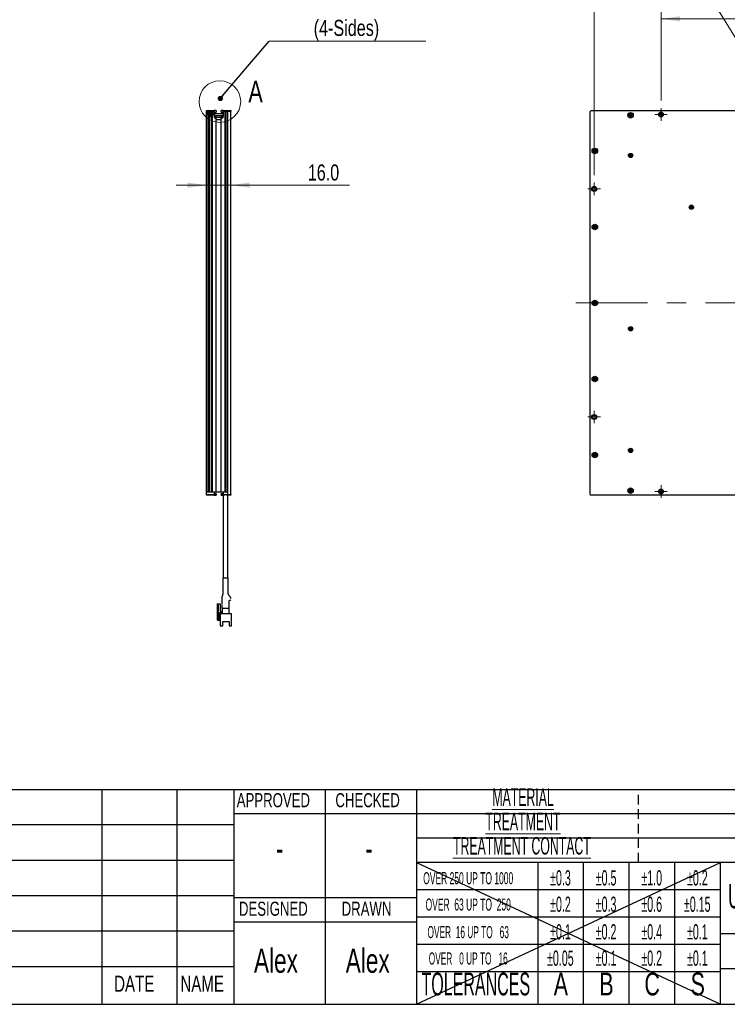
# Model space of a CAD drawing. Header units: millimetres. Extents: x 6 to 294, y 6 to 202.
# Tile 2 of 7: x 111 to 204, y 6 to 136. Entities that reach past the tile are written whole.
import ezdxf

# ---------------------------------------------------------------- set-up
doc = ezdxf.new("R2010")
doc.units = ezdxf.units.MM
doc.linetypes.add('CENTERX2', pattern=[20.32, 12.7, -2.54, 2.54, -2.54])
doc.linetypes.add('HIDDEN', pattern=[1.905, 1.27, -0.635])
doc.styles.add('SLDTEXTSTYLE0', font='TXT', dxfattribs={"width": 0.75})
doc.styles.add('SLDTEXTSTYLE1', font='TXT', dxfattribs={"width": 0.7})
doc.styles.add('SLDTEXTSTYLE3', font='TXT', dxfattribs={"width": 0.525})
doc.styles.add('SLDTEXTSTYLE4', font='TXT', dxfattribs={"width": 0.515789})
doc.styles.add('SLDTEXTSTYLE5', font='TXT', dxfattribs={"width": 0.514474})
doc.styles.add('SLDTEXTSTYLE6', font='TXT', dxfattribs={"width": 0.683333})
doc.dimstyles.new('SLDDIMSTYLE0', dxfattribs={"dimtxt": 2.116667, "dimasz": 2.5, "dimexe": 0, "dimexo": 0.0625, "dimgap": 0.529167, "dimtad": 1, "dimdec": 1, "dimlfac": 5, "dimrnd": 1e-09, "dimzin": 4, "dimdsep": 46, "dimtxsty": 'SLDTEXTSTYLE0', "dimsah": 1, "dimcen": 0.09, "dimadec": 0, "dimazin": 1, "dimtfac": 1, "dimtdec": 1, "dimtofl": 0, "dimtmove": 0, "dimatfit": 3, "dimfxl": 1, "dimfrac": 2, "dimtolj": 1, "dimtzin": 12, "dimarcsym": 0})
doc.dimstyles.new('SLDDIMSTYLE1', dxfattribs={"dimtxt": 2.116667, "dimasz": 2.5, "dimexe": 0, "dimexo": 0.0625, "dimgap": 0.529167, "dimtad": 1, "dimdec": 1, "dimlfac": 5, "dimrnd": 1e-09, "dimzin": 4, "dimdsep": 46, "dimtxsty": 'SLDTEXTSTYLE0', "dimsah": 1, "dimcen": 0.09, "dimadec": 0, "dimazin": 1, "dimtfac": 1, "dimtdec": 1, "dimtmove": 0, "dimatfit": 0, "dimfxl": 1, "dimfrac": 2, "dimtolj": 1, "dimtzin": 12, "dimarcsym": 0})
doc.dimstyles.new('SLDDIMSTYLE2', dxfattribs={"dimtxt": 0.18, "dimasz": 0.7, "dimexe": 0, "dimexo": 0.0625, "dimgap": 0, "dimtad": 0, "dimtih": 1, "dimtoh": 1, "dimdec": 0, "dimrnd": 1e-09, "dimzin": 0, "dimdsep": 46, "dimtxsty": 'Standard', "dimblk1": 'DOT', "dimblk2": 'DOT', "dimsah": 1, "dimcen": 0.09, "dimadec": 0, "dimazin": 0, "dimtfac": 0.7, "dimtdec": 0, "dimtofl": 0, "dimtmove": 0, "dimatfit": 3, "dimldrblk": 'DOT', "dimfxl": 1, "dimfrac": 2, "dimtolj": 1, "dimtzin": 0, "dimarcsym": 0})
doc.dimstyles.new('SLDDIMSTYLE3', dxfattribs={"dimtxt": 2.116667, "dimasz": 2.5, "dimexe": 0, "dimexo": 0.0625, "dimgap": 0.529167, "dimtad": 0, "dimtih": 1, "dimtoh": 1, "dimdec": 1, "dimlfac": 5, "dimrnd": 1e-09, "dimzin": 12, "dimdsep": 46, "dimtxsty": 'SLDTEXTSTYLE0', "dimblk1": 'NONE', "dimsah": 1, "dimcen": 0, "dimadec": 0, "dimazin": 3, "dimtfac": 1, "dimtdec": 1, "dimtmove": 0, "dimatfit": 3, "dimldrblk": 'NONE', "dimfxl": 1, "dimfrac": 2, "dimtolj": 1, "dimtzin": 12, "dimarcsym": 0})

# ---------------------------------------------------------------- blocks, each defined once
blk = doc.blocks.new('_D_4')
at = {"color": 7, "linetype": 'Continuous', "lineweight": 18}
for p, q in [((135.55, 114.21), (131.55, 114.21)), ((138.75, 114.21), (135.55, 114.21)), ((138.75, 114.21), (154.34, 114.21))]:
    blk.add_line(p, q, dxfattribs=at)
for points in [[(135.55, 114.21), (133.05, 114.56), (133.05, 113.86)], [(138.75, 114.21), (141.25, 113.86), (141.25, 114.56)]]:
    blk.add_solid(points, dxfattribs=at)
at = {"color": 7, "linetype": 'Continuous', "lineweight": 18, "insert": (148.87, 116.94), "char_height": 2.117, "attachment_point": 1, "style": 'SLDTEXTSTYLE0'}
blk.add_mtext('16.0', dxfattribs=at)
blk = doc.blocks.new('SW_NOTE_3')
at = {"color": 0, "linetype": 'Continuous', "lineweight": 0}
blk.add_line((20.62, 0), (0, 0), dxfattribs=at)
at = {"color": 0, "linetype": 'Continuous', "lineweight": 0, "attachment_point": 2}
for s, insert, char_height, style in [('4x  M3 Nut Slot', (10.13, 6.61), 2.1167, 'SLDTEXTSTYLE6'), ('(4-Sides)', (10.16, 2.79), 2.117, 'SLDTEXTSTYLE0')]:
    blk.add_mtext(s, dxfattribs=dict(at, insert=insert, char_height=char_height, style=style))
blk = doc.blocks.new('_DOT')
at = {"color": 0, "linetype": 'ByBlock', "lineweight": -2}
blk.add_line((-0.5, 0), (-1, 0), dxfattribs=at)
at = {"color": 0, "linetype": 'ByBlock', "const_width": 0.5}
blk.add_lwpolyline([(-0.25, 0, 1), (0.25, 0, 1)], format="xyb", close=True, dxfattribs=at)
blk = doc.blocks.new('_D_7')
at = {"color": 7, "linetype": 'Continuous', "lineweight": 18}
for p, q in [((186.52, 115.54), (186.52, 141.03)), ((186.52, 140.03), (252.12, 140.03)), ((252.12, 115.54), (252.12, 141.03))]:
    blk.add_line(p, q, dxfattribs=at)
for points in [[(186.52, 140.03), (189.02, 139.68), (189.02, 140.38)], [(252.12, 140.03), (249.62, 140.38), (249.62, 139.68)]]:
    blk.add_solid(points, dxfattribs=at)
at = {"color": 7, "linetype": 'Continuous', "lineweight": 18, "insert": (215.75, 142.75), "char_height": 2.117, "attachment_point": 1, "style": 'SLDTEXTSTYLE0'}
blk.add_mtext('328.0', dxfattribs=at)
blk = doc.blocks.new('SW_SYMBOL_HOLE_DEPTH')
at = {"color": 0, "linetype": 'Continuous', "lineweight": 18}
for p, q in [((0, 875), (800, 875)), ((100, 555), (400, 75)), ((400, 875), (400, 75)), ((700, 555), (400, 75))]:
    blk.add_line(p, q, dxfattribs=at)
blk = doc.blocks.new('_D_8')
at = {"color": 7, "linetype": 'Continuous', "lineweight": 18}
for p, q in [((198.39, 144.51), (174.74, 144.51)), ((211.16, 123.77), (198.39, 144.51)), ((211.47, 123.26), (211.16, 123.77))]:
    blk.add_line(p, q, dxfattribs=at)
blk.add_solid([(211.16, 123.77), (210.15, 126.08), (209.55, 125.71)], dxfattribs=at)
at = {"color": 7, "linetype": 'Continuous', "lineweight": 18, "xscale": 0.0027037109, "yscale": 0.0027037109, "zscale": 0.0027037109}
blk.add_blockref('SW_SYMBOL_HOLE_DEPTH', (190.21, 144.8), dxfattribs=at)
at = {"color": 7, "linetype": 'Continuous', "lineweight": 18, "char_height": 2.117, "attachment_point": 1, "style": 'SLDTEXTSTYLE0'}
for s, insert in [('12x', (174.74, 147.24)), ('M3x0.5', (180, 147.24)), ('4.0', (193.23, 147.24))]:
    blk.add_mtext(s, dxfattribs=dict(at, insert=insert))
blk = doc.blocks.new('_NONE')
blk = doc.blocks.new('_D_9')
at = {"color": 7, "linetype": 'Continuous', "lineweight": 18}
for p, q in [((195.32, 125.34), (195.32, 137.09)), ((195.32, 136.09), (243.32, 136.09)), ((243.32, 125.34), (243.32, 137.09))]:
    blk.add_line(p, q, dxfattribs=at)
for points in [[(195.32, 136.09), (197.82, 135.74), (197.82, 136.44)], [(243.32, 136.09), (240.82, 136.44), (240.82, 135.74)]]:
    blk.add_solid(points, dxfattribs=at)
at = {"color": 7, "linetype": 'Continuous', "lineweight": 18, "insert": (215.75, 138.82), "char_height": 2.117, "attachment_point": 1, "style": 'SLDTEXTSTYLE0'}
blk.add_mtext('240.0', dxfattribs=at)
blk = doc.blocks.new('SW_CENTERMARKSYMBOL_6')
at = {"color": 0, "linetype": 'Continuous', "lineweight": 18}
for p, q in [((-0.5, 0), (-0.83, 0)), ((0, 0), (-0.5, 0)), ((0, 0.5), (0, 0.83)), ((0, 0), (0, 0.5)), ((0, 0), (0, -0.5)), ((0, 0), (0.5, 0)), ((0.5, 0), (0.83, 0)), ((0, -0.5), (0, -0.83))]:
    blk.add_line(p, q, dxfattribs=at)
blk = doc.blocks.new('SW_CENTERMARKSYMBOL_7')
at = {"color": 0, "linetype": 'Continuous', "lineweight": 18}
for p, q in [((-0.5, 0), (-0.83, 0)), ((0, 0), (-0.5, 0)), ((0, 0.5), (0, 0.83)), ((0, 0), (0, 0.5)), ((0, 0), (0, -0.5)), ((0, 0), (0.5, 0)), ((0.5, 0), (0.83, 0)), ((0, -0.5), (0, -0.83))]:
    blk.add_line(p, q, dxfattribs=at)
blk = doc.blocks.new('SW_CENTERMARKSYMBOL_8')
at = {"color": 0, "linetype": 'Continuous', "lineweight": 18}
for p, q in [((-0.5, 0), (-0.83, 0)), ((0, 0), (-0.5, 0)), ((0, 0.5), (0, 0.83)), ((0, 0), (0, 0.5)), ((0, 0), (0, -0.5)), ((0, 0), (0.5, 0)), ((0.5, 0), (0.83, 0)), ((0, -0.5), (0, -0.83))]:
    blk.add_line(p, q, dxfattribs=at)
blk = doc.blocks.new('SW_CENTERMARKSYMBOL_11')
at = {"color": 0, "linetype": 'Continuous', "lineweight": 18}
for p, q in [((-0.5, 0), (-0.83, 0)), ((0, 0), (-0.5, 0)), ((0, 0.5), (0, 0.83)), ((0, 0), (0, 0.5)), ((0, 0), (0, -0.5)), ((0, 0), (0.5, 0)), ((0.5, 0), (0.83, 0)), ((0, -0.5), (0, -0.83))]:
    blk.add_line(p, q, dxfattribs=at)

msp = doc.modelspace()

# ---------------------------------------------------------------- linework, layer by layer
at = {"color": 7, "linetype": 'Continuous', "lineweight": 25}
for p, q in [((135.548, 124.013), (135.848, 124.013)), ((135.548, 123.913), (135.548, 124.013)), ((135.748, 123.913), (135.548, 123.913)), ((135.548, 73.813), (135.548, 123.913)), ((135.748, 123.913), (135.748, 123.846)), ((135.748, 123.38), (135.748, 73.813)), ((135.848, 124.013), (136.248, 124.013)), ((135.892, 123.629), (135.848, 123.673)), ((135.848, 123.673), (135.848, 123.553)), ((135.988, 123.673), (135.848, 123.673)), ((135.892, 123.598), (135.848, 123.553)), ((135.848, 123.553), (135.988, 123.553)), ((135.892, 123.629), (135.892, 123.598)), ((136.032, 123.629), (135.892, 123.629)), ((135.892, 123.598), (136.032, 123.598)), ((135.948, 73.813), (135.948, 123.247)), ((136.108, 123.813), (135.988, 123.813)), ((135.988, 123.813), (135.988, 123.673)), ((136.032, 123.769), (135.988, 123.813)), ((136.032, 123.629), (135.988, 123.673)), ((136.032, 123.598), (135.988, 123.553)), ((135.988, 123.553), (135.988, 123.413)), ((136.032, 123.458), (135.988, 123.413)), ((135.988, 123.413), (136.108, 123.413)), ((136.032, 123.769), (136.032, 123.629)), ((136.063, 123.769), (136.032, 123.769)), ((136.032, 123.598), (136.032, 123.458)), ((136.032, 123.458), (136.063, 123.458)), ((136.063, 123.769), (136.108, 123.813)), ((136.063, 123.629), (136.063, 123.769)), ((136.063, 123.629), (136.108, 123.673)), ((136.203, 123.629), (136.063, 123.629)), ((136.063, 123.458), (136.063, 123.598)), ((136.063, 123.598), (136.108, 123.553)), ((136.063, 123.598), (136.203, 123.598)), ((136.063, 123.458), (136.108, 123.413)), ((136.108, 123.673), (136.108, 123.813)), ((136.248, 123.673), (136.108, 123.673)), ((136.108, 123.413), (136.108, 123.553)), ((136.108, 123.553), (136.248, 123.553)), ((136.148, 123.247), (136.148, 73.813)), ((136.203, 123.629), (136.248, 123.673)), ((136.203, 123.598), (136.203, 123.629)), ((136.203, 123.598), (136.248, 123.553)), ((136.248, 124.013), (136.548, 124.013)), ((136.248, 123.553), (136.248, 123.673)), ((136.348, 123.846), (136.348, 123.913)), ((136.548, 123.913), (136.348, 123.913)), ((136.348, 73.813), (136.348, 123.38)), ((136.548, 124.013), (136.548, 123.913)), ((136.818, 124.013), (136.548, 124.013)), ((136.548, 123.913), (136.548, 123.213)), ((136.568, 123.813), (136.568, 123.213)), ((136.568, 123.813), (136.818, 123.813)), ((136.818, 123.613), (136.568, 123.613)), ((136.568, 123.213), (136.818, 123.213)), ((136.818, 124.013), (136.818, 123.813)), ((137.478, 123.613), (136.818, 123.613)), ((136.818, 123.213), (136.818, 123.113)), ((137.478, 123.113), (136.818, 123.113)), ((137.478, 123.813), (137.478, 124.013)), ((137.748, 124.013), (137.478, 124.013)), ((137.478, 123.813), (137.728, 123.813)), ((137.728, 123.613), (137.478, 123.613)), ((137.478, 123.113), (137.478, 123.213)), ((137.478, 123.213), (137.728, 123.213)), ((137.728, 123.813), (137.728, 123.213)), ((137.748, 124.013), (138.048, 124.013)), ((137.748, 123.913), (137.748, 124.013)), ((137.948, 123.913), (137.748, 123.913)), ((137.748, 123.213), (137.748, 123.913)), ((137.948, 123.913), (137.948, 73.813)), ((138.048, 124.013), (138.348, 124.013)), ((138.148, 73.813), (138.148, 123.913)), ((138.348, 123.913), (138.148, 123.913)), ((138.348, 124.013), (138.748, 124.013)), ((138.348, 123.913), (138.348, 124.013)), ((138.748, 123.913), (138.348, 123.913)), ((138.348, 73.513), (138.348, 123.913)), ((138.348, 73.973), (138.348, 123.913)), ((138.748, 124.013), (138.748, 123.913)), ((138.748, 73.513), (138.748, 123.913)), ((186.116, 124.013), (186.016, 123.913)), ((186.016, 73.513), (186.016, 123.913)), ((186.116, 124.013), (252.516, 124.013)), ((191.179, 123.571), (191.115, 123.469)), ((191.176, 123.483), (191.115, 123.469)), ((191.115, 123.469), (191.233, 123.395)), ((191.233, 123.395), (191.159, 123.276)), ((191.22, 123.29), (191.159, 123.276)), ((191.159, 123.276), (191.26, 123.212)), ((191.193, 123.509), (191.176, 123.483)), ((191.176, 123.483), (191.295, 123.408)), ((191.297, 123.496), (191.179, 123.571)), ((191.193, 123.509), (191.179, 123.571)), ((191.311, 123.435), (191.193, 123.509)), ((191.295, 123.408), (191.22, 123.29)), ((191.22, 123.29), (191.246, 123.273)), ((191.295, 123.408), (191.233, 123.395)), ((191.246, 123.273), (191.321, 123.392)), ((191.246, 123.273), (191.26, 123.212)), ((191.26, 123.212), (191.335, 123.33)), ((191.372, 123.614), (191.297, 123.496)), ((191.311, 123.435), (191.297, 123.496)), ((191.386, 123.553), (191.311, 123.435)), ((191.321, 123.392), (191.335, 123.33)), ((191.321, 123.392), (191.439, 123.317)), ((191.335, 123.33), (191.453, 123.256)), ((191.337, 123.418), (191.412, 123.536)), ((191.337, 123.418), (191.399, 123.432)), ((191.456, 123.343), (191.337, 123.418)), ((191.474, 123.55), (191.372, 123.614)), ((191.386, 123.553), (191.372, 123.614)), ((191.412, 123.536), (191.386, 123.553)), ((191.399, 123.432), (191.474, 123.55)), ((191.517, 123.357), (191.399, 123.432)), ((191.412, 123.536), (191.474, 123.55)), ((191.439, 123.317), (191.456, 123.343)), ((191.439, 123.317), (191.453, 123.256)), ((191.453, 123.256), (191.517, 123.357)), ((191.456, 123.343), (191.517, 123.357)), ((136.748, 123.013), (136.818, 123.013)), ((136.818, 73.813), (136.818, 123.013)), ((137.478, 122.813), (136.818, 122.813)), ((137.478, 123.013), (137.548, 123.013)), ((137.478, 73.813), (137.478, 123.013)), ((186.479, 118.871), (186.415, 118.769)), ((186.476, 118.783), (186.415, 118.769)), ((186.415, 118.769), (186.533, 118.695)), ((186.533, 118.695), (186.459, 118.576)), ((186.52, 118.59), (186.459, 118.576)), ((186.459, 118.576), (186.56, 118.512)), ((186.493, 118.809), (186.476, 118.783)), ((186.476, 118.783), (186.595, 118.708)), ((186.597, 118.796), (186.479, 118.871)), ((186.493, 118.809), (186.479, 118.871)), ((186.611, 118.735), (186.493, 118.809)), ((186.595, 118.708), (186.52, 118.59)), ((186.52, 118.59), (186.546, 118.573)), ((186.595, 118.708), (186.533, 118.695)), ((186.546, 118.573), (186.621, 118.692)), ((186.546, 118.573), (186.56, 118.512)), ((186.56, 118.512), (186.635, 118.63)), ((186.672, 118.914), (186.597, 118.796)), ((186.611, 118.735), (186.597, 118.796)), ((186.686, 118.853), (186.611, 118.735)), ((186.621, 118.692), (186.635, 118.63)), ((186.621, 118.692), (186.739, 118.617)), ((186.635, 118.63), (186.753, 118.556)), ((186.637, 118.718), (186.712, 118.836)), ((186.637, 118.718), (186.699, 118.732)), ((186.756, 118.643), (186.637, 118.718)), ((186.774, 118.85), (186.672, 118.914)), ((186.686, 118.853), (186.672, 118.914)), ((186.712, 118.836), (186.686, 118.853)), ((186.699, 118.732), (186.774, 118.85)), ((186.817, 118.657), (186.699, 118.732)), ((186.712, 118.836), (186.774, 118.85)), ((186.739, 118.617), (186.756, 118.643)), ((186.739, 118.617), (186.753, 118.556)), ((186.753, 118.556), (186.817, 118.657)), ((186.756, 118.643), (186.817, 118.657)), ((191.271, 118.158), (191.156, 118.158)), ((191.156, 118.158), (191.156, 118.068)), ((191.201, 118.114), (191.156, 118.158)), ((191.201, 118.113), (191.156, 118.068)), ((191.156, 118.068), (191.271, 118.068)), ((191.316, 118.114), (191.201, 118.114)), ((191.201, 118.114), (191.201, 118.113)), ((191.201, 118.113), (191.316, 118.113)), ((191.361, 118.273), (191.271, 118.273)), ((191.271, 118.273), (191.271, 118.158)), ((191.316, 118.229), (191.271, 118.273)), ((191.316, 118.114), (191.271, 118.158)), ((191.316, 118.113), (191.271, 118.068)), ((191.271, 118.068), (191.271, 117.953)), ((191.316, 117.998), (191.271, 117.953)), ((191.271, 117.953), (191.361, 117.953)), ((191.317, 118.229), (191.316, 118.229)), ((191.316, 118.229), (191.316, 118.114)), ((191.316, 118.113), (191.316, 117.998)), ((191.316, 117.998), (191.317, 117.998)), ((191.317, 118.229), (191.361, 118.273)), ((191.317, 118.114), (191.317, 118.229)), ((191.317, 118.114), (191.361, 118.158)), ((191.432, 118.114), (191.317, 118.114)), ((191.317, 118.113), (191.361, 118.068)), ((191.317, 118.113), (191.432, 118.113)), ((191.317, 117.998), (191.317, 118.113)), ((191.317, 117.998), (191.361, 117.953)), ((191.361, 118.158), (191.361, 118.273)), ((191.476, 118.158), (191.361, 118.158)), ((191.361, 117.953), (191.361, 118.068)), ((191.361, 118.068), (191.476, 118.068)), ((191.432, 118.114), (191.476, 118.158)), ((191.432, 118.113), (191.432, 118.114)), ((191.432, 118.113), (191.476, 118.068)), ((191.476, 118.068), (191.476, 118.158)), ((199.361, 111.473), (199.271, 111.473)), ((199.271, 111.473), (199.271, 111.358)), ((199.316, 111.429), (199.271, 111.473)), ((199.317, 111.429), (199.316, 111.429)), ((199.316, 111.429), (199.316, 111.314)), ((199.317, 111.429), (199.361, 111.473)), ((199.317, 111.314), (199.317, 111.429)), ((199.361, 111.358), (199.361, 111.473)), ((199.271, 111.358), (199.156, 111.358)), ((199.156, 111.358), (199.156, 111.268)), ((199.201, 111.314), (199.156, 111.358)), ((199.201, 111.313), (199.156, 111.268)), ((199.156, 111.268), (199.271, 111.268)), ((199.316, 111.314), (199.201, 111.314)), ((199.201, 111.314), (199.201, 111.313)), ((199.201, 111.313), (199.316, 111.313)), ((199.316, 111.314), (199.271, 111.358)), ((199.316, 111.313), (199.271, 111.268)), ((199.271, 111.268), (199.271, 111.153)), ((199.316, 111.198), (199.271, 111.153)), ((199.271, 111.153), (199.361, 111.153)), ((199.316, 111.313), (199.316, 111.198)), ((199.316, 111.198), (199.317, 111.198)), ((199.317, 111.314), (199.361, 111.358)), ((199.432, 111.314), (199.317, 111.314)), ((199.317, 111.313), (199.361, 111.268)), ((199.317, 111.313), (199.432, 111.313)), ((199.317, 111.198), (199.317, 111.313)), ((199.317, 111.198), (199.361, 111.153)), ((199.476, 111.358), (199.361, 111.358)), ((199.361, 111.153), (199.361, 111.268)), ((199.361, 111.268), (199.476, 111.268)), ((199.432, 111.314), (199.476, 111.358)), ((199.432, 111.313), (199.432, 111.314)), ((199.432, 111.313), (199.476, 111.268)), ((199.476, 111.268), (199.476, 111.358)), ((186.479, 108.871), (186.415, 108.769)), ((186.493, 108.809), (186.476, 108.783)), ((186.597, 108.796), (186.479, 108.871)), ((186.493, 108.809), (186.479, 108.871)), ((186.611, 108.735), (186.493, 108.809)), ((186.672, 108.914), (186.597, 108.796)), ((186.686, 108.853), (186.611, 108.735)), ((186.637, 108.718), (186.712, 108.836)), ((186.774, 108.85), (186.672, 108.914)), ((186.686, 108.853), (186.672, 108.914)), ((186.712, 108.836), (186.686, 108.853)), ((186.699, 108.732), (186.774, 108.85)), ((186.712, 108.836), (186.774, 108.85)), ((186.476, 108.783), (186.415, 108.769)), ((186.415, 108.769), (186.533, 108.695)), ((186.533, 108.695), (186.459, 108.576)), ((186.52, 108.59), (186.459, 108.576)), ((186.459, 108.576), (186.56, 108.512)), ((186.476, 108.783), (186.595, 108.708)), ((186.595, 108.708), (186.52, 108.59)), ((186.52, 108.59), (186.546, 108.573)), ((186.595, 108.708), (186.533, 108.695)), ((186.546, 108.573), (186.621, 108.692)), ((186.546, 108.573), (186.56, 108.512)), ((186.56, 108.512), (186.635, 108.63)), ((186.611, 108.735), (186.597, 108.796)), ((186.621, 108.692), (186.635, 108.63)), ((186.621, 108.692), (186.739, 108.617)), ((186.635, 108.63), (186.753, 108.556)), ((186.637, 108.718), (186.699, 108.732)), ((186.756, 108.643), (186.637, 108.718)), ((186.817, 108.657), (186.699, 108.732)), ((186.739, 108.617), (186.756, 108.643)), ((186.739, 108.617), (186.753, 108.556)), ((186.753, 108.556), (186.817, 108.657)), ((186.756, 108.643), (186.817, 108.657)), ((186.479, 98.871), (186.415, 98.769)), ((186.476, 98.783), (186.415, 98.769)), ((186.415, 98.769), (186.533, 98.695)), ((186.533, 98.695), (186.459, 98.576)), ((186.52, 98.59), (186.459, 98.576)), ((186.459, 98.576), (186.56, 98.512)), ((186.493, 98.809), (186.476, 98.783)), ((186.476, 98.783), (186.595, 98.708)), ((186.597, 98.796), (186.479, 98.871)), ((186.493, 98.809), (186.479, 98.871)), ((186.611, 98.735), (186.493, 98.809)), ((186.595, 98.708), (186.52, 98.59)), ((186.52, 98.59), (186.546, 98.573)), ((186.595, 98.708), (186.533, 98.695)), ((186.546, 98.573), (186.621, 98.692)), ((186.546, 98.573), (186.56, 98.512)), ((186.56, 98.512), (186.635, 98.63)), ((186.672, 98.914), (186.597, 98.796)), ((186.611, 98.735), (186.597, 98.796)), ((186.686, 98.853), (186.611, 98.735)), ((186.621, 98.692), (186.635, 98.63)), ((186.621, 98.692), (186.739, 98.617)), ((186.635, 98.63), (186.753, 98.556)), ((186.637, 98.718), (186.712, 98.836)), ((186.637, 98.718), (186.699, 98.732)), ((186.756, 98.643), (186.637, 98.718)), ((186.774, 98.85), (186.672, 98.914)), ((186.686, 98.853), (186.672, 98.914)), ((186.712, 98.836), (186.686, 98.853)), ((186.699, 98.732), (186.774, 98.85)), ((186.817, 98.657), (186.699, 98.732)), ((186.712, 98.836), (186.774, 98.85)), ((186.739, 98.617), (186.756, 98.643)), ((186.739, 98.617), (186.753, 98.556)), ((186.753, 98.556), (186.817, 98.657)), ((186.756, 98.643), (186.817, 98.657)), ((191.271, 95.358), (191.156, 95.358)), ((191.156, 95.358), (191.156, 95.268)), ((191.201, 95.314), (191.156, 95.358)), ((191.201, 95.313), (191.156, 95.268)), ((191.156, 95.268), (191.271, 95.268)), ((191.316, 95.314), (191.201, 95.314)), ((191.201, 95.314), (191.201, 95.313)), ((191.201, 95.313), (191.316, 95.313)), ((191.361, 95.473), (191.271, 95.473)), ((191.271, 95.473), (191.271, 95.358)), ((191.316, 95.429), (191.271, 95.473)), ((191.316, 95.314), (191.271, 95.358)), ((191.316, 95.313), (191.271, 95.268)), ((191.271, 95.268), (191.271, 95.153)), ((191.316, 95.198), (191.271, 95.153)), ((191.271, 95.153), (191.361, 95.153)), ((191.317, 95.429), (191.316, 95.429)), ((191.316, 95.429), (191.316, 95.314)), ((191.316, 95.313), (191.316, 95.198)), ((191.316, 95.198), (191.317, 95.198)), ((191.317, 95.429), (191.361, 95.473)), ((191.317, 95.314), (191.317, 95.429)), ((191.317, 95.314), (191.361, 95.358)), ((191.432, 95.314), (191.317, 95.314)), ((191.317, 95.313), (191.361, 95.268)), ((191.317, 95.313), (191.432, 95.313)), ((191.317, 95.198), (191.317, 95.313)), ((191.317, 95.198), (191.361, 95.153)), ((191.361, 95.358), (191.361, 95.473)), ((191.476, 95.358), (191.361, 95.358)), ((191.361, 95.153), (191.361, 95.268)), ((191.361, 95.268), (191.476, 95.268)), ((191.432, 95.314), (191.476, 95.358)), ((191.432, 95.313), (191.432, 95.314)), ((191.432, 95.313), (191.476, 95.268)), ((191.476, 95.268), (191.476, 95.358)), ((186.479, 88.871), (186.415, 88.769)), ((186.476, 88.783), (186.415, 88.769)), ((186.415, 88.769), (186.533, 88.695)), ((186.533, 88.695), (186.459, 88.576)), ((186.52, 88.59), (186.459, 88.576)), ((186.459, 88.576), (186.56, 88.512)), ((186.493, 88.809), (186.476, 88.783)), ((186.476, 88.783), (186.595, 88.708)), ((186.597, 88.796), (186.479, 88.871)), ((186.493, 88.809), (186.479, 88.871)), ((186.611, 88.735), (186.493, 88.809)), ((186.595, 88.708), (186.52, 88.59)), ((186.52, 88.59), (186.546, 88.573)), ((186.595, 88.708), (186.533, 88.695)), ((186.546, 88.573), (186.621, 88.692)), ((186.546, 88.573), (186.56, 88.512)), ((186.56, 88.512), (186.635, 88.63)), ((186.672, 88.914), (186.597, 88.796)), ((186.611, 88.735), (186.597, 88.796)), ((186.686, 88.853), (186.611, 88.735)), ((186.621, 88.692), (186.635, 88.63)), ((186.621, 88.692), (186.739, 88.617)), ((186.635, 88.63), (186.753, 88.556)), ((186.637, 88.718), (186.712, 88.836)), ((186.637, 88.718), (186.699, 88.732)), ((186.756, 88.643), (186.637, 88.718)), ((186.774, 88.85), (186.672, 88.914)), ((186.686, 88.853), (186.672, 88.914)), ((186.712, 88.836), (186.686, 88.853)), ((186.699, 88.732), (186.774, 88.85)), ((186.817, 88.657), (186.699, 88.732)), ((186.712, 88.836), (186.774, 88.85)), ((186.739, 88.617), (186.756, 88.643)), ((186.739, 88.617), (186.753, 88.556)), ((186.753, 88.556), (186.817, 88.657)), ((186.756, 88.643), (186.817, 88.657)), ((191.271, 79.358), (191.156, 79.358)), ((191.156, 79.358), (191.156, 79.268)), ((191.201, 79.314), (191.156, 79.358)), ((191.201, 79.313), (191.156, 79.268)), ((191.156, 79.268), (191.271, 79.268)), ((191.316, 79.314), (191.201, 79.314)), ((191.201, 79.314), (191.201, 79.313)), ((191.201, 79.313), (191.316, 79.313)), ((191.361, 79.473), (191.271, 79.473)), ((191.271, 79.473), (191.271, 79.358)), ((191.316, 79.429), (191.271, 79.473)), ((191.316, 79.314), (191.271, 79.358)), ((191.316, 79.313), (191.271, 79.268)), ((191.271, 79.268), (191.271, 79.153)), ((191.316, 79.198), (191.271, 79.153)), ((191.271, 79.153), (191.361, 79.153)), ((191.317, 79.429), (191.316, 79.429)), ((191.316, 79.429), (191.316, 79.314)), ((191.316, 79.313), (191.316, 79.198)), ((191.316, 79.198), (191.317, 79.198)), ((191.317, 79.429), (191.361, 79.473)), ((191.317, 79.314), (191.317, 79.429)), ((191.317, 79.314), (191.361, 79.358)), ((191.432, 79.314), (191.317, 79.314)), ((191.317, 79.313), (191.361, 79.268)), ((191.317, 79.313), (191.432, 79.313)), ((191.317, 79.198), (191.317, 79.313)), ((191.317, 79.198), (191.361, 79.153)), ((191.361, 79.358), (191.361, 79.473)), ((191.476, 79.358), (191.361, 79.358)), ((191.361, 79.153), (191.361, 79.268)), ((191.361, 79.268), (191.476, 79.268)), ((191.432, 79.314), (191.476, 79.358)), ((191.432, 79.313), (191.432, 79.314)), ((191.432, 79.313), (191.476, 79.268)), ((191.476, 79.268), (191.476, 79.358)), ((186.479, 78.871), (186.415, 78.769)), ((186.476, 78.783), (186.415, 78.769)), ((186.415, 78.769), (186.533, 78.695)), ((186.533, 78.695), (186.459, 78.576)), ((186.52, 78.59), (186.459, 78.576)), ((186.459, 78.576), (186.56, 78.512)), ((186.493, 78.809), (186.476, 78.783)), ((186.476, 78.783), (186.595, 78.708)), ((186.597, 78.796), (186.479, 78.871)), ((186.493, 78.809), (186.479, 78.871)), ((186.611, 78.735), (186.493, 78.809)), ((186.595, 78.708), (186.52, 78.59)), ((186.52, 78.59), (186.546, 78.573)), ((186.595, 78.708), (186.533, 78.695)), ((186.546, 78.573), (186.621, 78.692)), ((186.546, 78.573), (186.56, 78.512)), ((186.56, 78.512), (186.635, 78.63)), ((186.672, 78.914), (186.597, 78.796)), ((186.611, 78.735), (186.597, 78.796)), ((186.686, 78.853), (186.611, 78.735)), ((186.621, 78.692), (186.635, 78.63)), ((186.621, 78.692), (186.739, 78.617)), ((186.635, 78.63), (186.753, 78.556)), ((186.637, 78.718), (186.712, 78.836)), ((186.637, 78.718), (186.699, 78.732)), ((186.756, 78.643), (186.637, 78.718)), ((186.774, 78.85), (186.672, 78.914)), ((186.686, 78.853), (186.672, 78.914)), ((186.712, 78.836), (186.686, 78.853)), ((186.699, 78.732), (186.774, 78.85)), ((186.817, 78.657), (186.699, 78.732)), ((186.712, 78.836), (186.774, 78.85)), ((186.739, 78.617), (186.756, 78.643)), ((186.739, 78.617), (186.753, 78.556)), ((186.753, 78.556), (186.817, 78.657)), ((186.756, 78.643), (186.817, 78.657)), ((138.188, 73.813), (138.348, 73.973)), ((191.179, 74.171), (191.115, 74.069)), ((191.176, 74.083), (191.115, 74.069)), ((191.115, 74.069), (191.233, 73.995)), ((191.233, 73.995), (191.159, 73.876)), ((191.22, 73.89), (191.159, 73.876)), ((191.159, 73.876), (191.26, 73.812)), ((191.193, 74.109), (191.176, 74.083)), ((191.176, 74.083), (191.295, 74.008)), ((191.297, 74.096), (191.179, 74.171)), ((191.193, 74.109), (191.179, 74.171)), ((191.311, 74.035), (191.193, 74.109)), ((191.295, 74.008), (191.22, 73.89)), ((191.22, 73.89), (191.246, 73.873)), ((191.295, 74.008), (191.233, 73.995)), ((191.246, 73.873), (191.321, 73.992)), ((191.246, 73.873), (191.26, 73.812)), ((191.26, 73.812), (191.335, 73.93)), ((191.372, 74.214), (191.297, 74.096)), ((191.311, 74.035), (191.297, 74.096)), ((191.386, 74.153), (191.311, 74.035)), ((191.321, 73.992), (191.335, 73.93)), ((191.321, 73.992), (191.439, 73.917)), ((191.335, 73.93), (191.453, 73.856)), ((191.337, 74.018), (191.412, 74.136)), ((191.337, 74.018), (191.399, 74.032)), ((191.456, 73.943), (191.337, 74.018)), ((191.474, 74.15), (191.372, 74.214)), ((191.386, 74.153), (191.372, 74.214)), ((191.412, 74.136), (191.386, 74.153)), ((191.399, 74.032), (191.474, 74.15)), ((191.517, 73.957), (191.399, 74.032)), ((191.412, 74.136), (191.474, 74.15)), ((191.439, 73.917), (191.456, 73.943)), ((191.439, 73.917), (191.453, 73.856)), ((191.453, 73.856), (191.517, 73.957)), ((191.456, 73.943), (191.517, 73.957)), ((135.748, 73.813), (135.548, 73.813)), ((135.548, 73.513), (135.548, 73.813)), ((136.548, 73.813), (135.548, 73.813)), ((135.548, 73.513), (135.848, 73.513)), ((135.548, 73.413), (135.548, 73.513)), ((135.748, 73.413), (135.548, 73.413)), ((136.048, 73.413), (135.748, 73.413)), ((136.048, 73.453), (135.756, 73.453)), ((135.788, 73.493), (135.768, 73.473)), ((135.848, 73.513), (136.248, 73.513)), ((136.148, 73.813), (135.948, 73.813)), ((136.34, 73.453), (136.048, 73.453)), ((136.348, 73.413), (136.048, 73.413)), ((136.248, 73.513), (136.548, 73.513)), ((136.328, 73.473), (136.308, 73.493)), ((136.818, 73.813), (136.348, 73.813)), ((136.548, 73.413), (136.348, 73.413)), ((136.548, 73.813), (136.548, 73.513)), ((136.548, 73.513), (136.548, 73.413)), ((136.548, 73.413), (136.748, 73.413)), ((136.568, 73.813), (136.568, 73.613)), ((136.748, 73.613), (136.568, 73.613)), ((136.748, 73.613), (136.748, 73.413)), ((136.818, 73.613), (136.748, 73.613)), ((136.748, 73.413), (136.818, 73.413)), ((137.478, 73.813), (136.818, 73.813)), ((136.818, 73.613), (136.818, 73.413)), ((137.948, 73.813), (137.478, 73.813)), ((137.478, 73.413), (137.478, 73.613)), ((137.548, 73.613), (137.478, 73.613)), ((137.478, 73.413), (137.548, 73.413)), ((137.548, 73.613), (137.548, 73.413)), ((137.728, 73.613), (137.548, 73.613)), ((137.548, 73.413), (137.748, 73.413)), ((137.728, 73.813), (137.728, 73.613)), ((138.348, 73.813), (137.748, 73.813)), ((137.748, 73.813), (137.748, 73.513)), ((137.748, 73.513), (138.048, 73.513)), ((137.748, 73.413), (137.748, 73.513)), ((137.748, 73.413), (137.748, 62.548)), ((137.948, 73.413), (137.748, 73.413)), ((138.048, 73.513), (138.348, 73.513)), ((138.188, 73.813), (138.148, 73.813)), ((138.348, 73.413), (138.148, 73.413)), ((138.348, 73.513), (138.348, 73.813)), ((138.348, 73.513), (138.748, 73.513)), ((138.348, 73.413), (138.348, 73.513)), ((138.348, 62.548), (138.348, 73.413)), ((138.748, 73.413), (138.348, 73.413)), ((138.748, 73.513), (138.748, 73.413)), ((186.016, 73.513), (186.116, 73.413)), ((252.516, 73.413), (186.116, 73.413)), ((137.708, 62.548), (138.388, 62.548)), ((138.765, 59.669), (138.715, 59.636)), ((136.958, 59.118), (136.958, 58.958)), ((136.958, 59.118), (137.358, 59.118)), ((136.958, 58.958), (137.118, 58.958)), ((137.018, 56.978), (137.018, 58.958)), ((137.118, 56.978), (137.118, 58.958)), ((137.358, 59.118), (137.358, 58.178)), ((137.558, 58.548), (137.658, 58.548)), ((137.598, 58.548), (137.598, 57.838)), ((137.658, 58.548), (138.438, 58.548)), ((138.438, 58.548), (138.538, 58.548)), ((138.498, 58.548), (138.498, 57.838)), ((138.538, 59.433), (138.538, 59.449)), ((137.258, 56.978), (137.258, 57.938)), ((137.598, 57.938), (137.258, 57.938)), ((137.358, 57.298), (137.258, 57.298)), ((137.358, 56.998), (137.338, 56.978)), ((137.358, 58.178), (137.598, 58.178)), ((137.358, 57.838), (137.358, 56.238)), ((138.858, 57.838), (137.358, 57.838)), ((138.858, 56.238), (138.858, 57.838)), ((137.018, 56.978), (137.118, 56.978)), ((137.118, 56.978), (137.258, 56.978)), ((137.258, 56.978), (137.338, 56.978)), ((137.358, 56.238), (137.693, 56.238)), ((137.693, 56.798), (138.523, 56.798)), ((137.693, 56.238), (137.693, 56.798)), ((138.523, 56.798), (138.523, 56.238)), ((138.523, 56.238), (138.858, 56.238)), ((71.558, 34.72), (139.144, 34.72)), ((121.788, 34.72), (121.788, 6.453)), ((131.644, 34.72), (131.644, 6.453)), ((139.144, 34.72), (139.144, 6.453)), ((139.144, 34.72), (291.144, 34.72)), ((151.144, 34.72), (151.144, 6.453)), ((163.144, 34.72), (163.144, 6.453)), ((291.144, 31.52), (139.144, 31.52)), ((139.144, 30.053), (102.344, 30.053)), ((279.944, 28.32), (163.144, 28.32)), ((139.144, 25.386), (102.344, 25.386)), ((291.144, 25.12), (163.144, 25.12)), ((163.144, 25.12), (203.144, 6.453)), ((163.144, 6.453), (203.144, 25.12)), ((179.144, 6.453), (179.144, 25.12)), ((185.144, 6.453), (185.144, 25.12)), ((191.144, 6.453), (191.144, 25.12)), ((197.144, 6.453), (197.144, 25.12)), ((203.144, 6.453), (203.144, 25.12)), ((203.144, 21.52), (163.144, 21.52)), ((139.144, 20.72), (102.344, 20.72)), ((163.144, 20.453), (139.144, 20.453)), ((163.144, 17.253), (139.144, 17.253)), ((203.144, 17.92), (163.144, 17.92)), ((139.144, 16.053), (102.344, 16.053)), ((203.144, 15.786), (291.144, 15.786)), ((203.144, 14.32), (163.144, 14.32)), ((139.144, 11.386), (102.344, 11.386)), ((203.144, 10.72), (163.144, 10.72)), ((231.144, 11.12), (203.144, 11.12)), ((5.901, 6.453), (291.144, 6.453))]:
    msp.add_line(p, q, dxfattribs=at)
at = {"color": 8, "linetype": 'Continuous', "lineweight": 25}
for p, q in [((137.728, 123.313), (136.568, 123.313)), ((136.818, 123.113), (136.575, 123.113)), ((137.721, 123.113), (137.478, 123.113))]:
    msp.add_line(p, q, dxfattribs=at)
at = {"color": 7, "linetype": 'CENTERX2', "lineweight": 18}
msp.add_line((254.516, 98.713), (184.116, 98.713), dxfattribs=at)
at = {"color": 7, "linetype": 'HIDDEN', "lineweight": 25}
msp.add_line((192.344, 25.12), (192.344, 34.72), dxfattribs=at)
at = {"color": 7, "linetype": 'Continuous', "lineweight": 18}
msp.add_circle((137.31, 125.204), 2.739, dxfattribs=at)
at = {"color": 7, "linetype": 'Continuous', "lineweight": 25}
for centre, radius in [((136.048, 123.613), 0.3), ((191.316, 123.413), 0.36), ((191.316, 123.413), 0.3), ((195.316, 123.513), 0.33), ((195.316, 123.513), 0.25), ((186.616, 118.713), 0.36), ((186.616, 118.713), 0.3), ((191.316, 118.113), 0.28), ((191.316, 118.113), 0.24), ((186.516, 113.713), 0.33), ((186.516, 113.713), 0.25), ((199.316, 111.313), 0.28), ((199.316, 111.313), 0.24), ((186.616, 108.713), 0.36), ((186.616, 108.713), 0.3), ((186.616, 98.713), 0.36), ((186.616, 98.713), 0.3), ((191.316, 95.313), 0.28), ((191.316, 95.313), 0.24), ((186.616, 88.713), 0.36), ((186.616, 88.713), 0.3), ((186.516, 83.713), 0.33), ((186.516, 83.713), 0.25), ((186.616, 78.713), 0.36), ((186.616, 78.713), 0.3), ((191.316, 79.313), 0.28), ((191.316, 79.313), 0.24), ((191.316, 74.013), 0.36), ((191.316, 74.013), 0.3), ((195.316, 73.913), 0.33), ((195.316, 73.913), 0.25)]:
    msp.add_circle(centre, radius, dxfattribs=at)
for centre, radius, start, end in [((136.048, 123.613), 0.38, 142.13635, 217.86365), ((135.848, 123.913), 0.1, 90, 180), ((135.848, 123.913), 0.1, 18.57872, 90), ((136.048, 123.613), 0.38, 254.74248, 285.25752), ((136.248, 123.913), 0.1, 90, 161.42128), ((136.248, 123.913), 0.1, 360, 90), ((136.048, 123.613), 0.38, 322.13635, 37.86365), ((136.748, 123.213), 0.2, 180, 270), ((137.548, 123.213), 0.2, 270, 0), ((138.048, 123.913), 0.1, 90, 180), ((138.048, 123.913), 0.1, 0, 90), ((195.316, 123.613), 0.16, 122.79382, 0), ((195.316, 123.613), 0.16, 0, 57.20618), ((195.316, 73.813), 0.16, 302.79384, 180), ((135.848, 73.413), 0.1, 90, 180), ((135.848, 73.413), 0.1, 18.57872, 90), ((136.248, 73.413), 0.1, 90, 161.42128), ((136.248, 73.413), 0.1, 0, 90), ((138.048, 73.413), 0.1, 90, 180), ((138.048, 73.413), 0.1, 0, 90), ((195.316, 73.813), 0.16, 180, 237.20616)]:
    msp.add_arc(centre, radius, start, end, dxfattribs=at)
at = {"color": 7, "linetype": 'Continuous', "lineweight": 0}
for centre in [(186.516, 113.713), (186.516, 83.713)]:
    msp.add_arc(centre, 0.3, 255, 195, dxfattribs=at)
at = {"color": 7, "linetype": 'Continuous', "lineweight": 25}
for points, knots in [([(135.748, 123.846), (135.749, 123.83), (135.75, 123.803), (135.76, 123.776), (135.772, 123.764), (135.781, 123.761), (135.79, 123.763), (135.796, 123.766), (135.797, 123.767)], [0, 0, 0, 0, 0.3976399, 0.6648438, 0.7645518, 0.8652735, 0.9522131, 1, 1, 1, 1]), ([(135.795, 123.461), (135.795, 123.461), (135.791, 123.463), (135.783, 123.465), (135.773, 123.463), (135.763, 123.454), (135.75, 123.428), (135.749, 123.4), (135.748, 123.38)], [0, 0, 0, 0, 0.0160189, 0.1077079, 0.1998819, 0.3092289, 0.4993924, 1, 1, 1, 1]), ([(135.948, 123.247), (135.946, 123.26), (135.943, 123.291), (135.923, 123.33), (135.902, 123.354), (135.896, 123.361)], [0, 0, 0, 0, 0.35766966, 0.81292438, 1, 1, 1, 1]), ([(135.897, 123.866), (135.904, 123.875), (135.926, 123.901), (135.936, 123.927), (135.943, 123.945)], [0, 0, 0, 0, 0.319848, 1, 1, 1, 1]), ([(136.153, 123.945), (136.124, 123.949), (136.054, 123.957), (135.984, 123.95), (135.943, 123.945)], [0, 0, 0, 0, 0.4113249, 1, 1, 1, 1]), ([(136.194, 123.354), (136.189, 123.348), (136.169, 123.323), (136.152, 123.287), (136.149, 123.258), (136.148, 123.247)], [0, 0, 0, 0, 0.1780289, 0.6882289, 1, 1, 1, 1]), ([(136.153, 123.945), (136.154, 123.943), (136.16, 123.924), (136.173, 123.897), (136.193, 123.873), (136.199, 123.866)], [0, 0, 0, 0, 0.0766153, 0.7431684, 1, 1, 1, 1]), ([(136.348, 123.38), (136.347, 123.396), (136.346, 123.423), (136.336, 123.451), (136.324, 123.462), (136.314, 123.465), (136.305, 123.463), (136.301, 123.461), (136.299, 123.46)], [0, 0, 0, 0, 0.3990829, 0.667249, 0.7673189, 0.86841, 0.9556678, 1, 1, 1, 1]), ([(136.317, 123.763), (136.319, 123.763), (136.324, 123.764), (136.333, 123.772), (136.346, 123.798), (136.347, 123.826), (136.348, 123.846)], [0, 0, 0, 0, 0.0544649, 0.1836743, 0.4084077, 1, 1, 1, 1]), ([(136.153, 73.445), (136.124, 73.449), (136.054, 73.457), (135.984, 73.45), (135.943, 73.445)], [0, 0, 0, 0, 0.4113252, 1, 1, 1, 1]), ([(137.708, 62.548), (137.708, 62.339), (137.709, 61.967), (137.709, 61.477), (137.71, 61.123), (137.704, 60.841), (137.725, 60.569), (137.649, 60.284), (137.531, 59.967), (137.568, 59.56), (137.561, 59.255), (137.558, 59.087)], [0, 0, 0, 0, 0.1796655, 0.320342, 0.4215275, 0.4843542, 0.562863, 0.6547859, 0.735289, 0.854492, 1, 1, 1, 1]), ([(138.795, 59.821), (138.749, 59.915), (138.665, 60.086), (138.508, 60.25), (138.418, 60.392), (138.381, 60.529), (138.386, 60.692), (138.39, 61.071), (138.383, 61.691), (138.386, 62.25), (138.388, 62.548)], [0, 0, 0, 0, 0.10987138, 0.20018044, 0.24182852, 0.28805562, 0.34736836, 0.41196506, 0.68730103, 1, 1, 1, 1]), ([(137.552, 59.821), (137.552, 59.827), (137.552, 59.838), (137.552, 59.849), (137.552, 59.854)], [0, 0, 0, 0, 0.4992273, 1, 1, 1, 1]), ([(138.53, 59.49), (138.529, 59.498), (138.527, 59.515), (138.531, 59.54), (138.548, 59.561), (138.605, 59.598), (138.666, 59.619), (138.715, 59.636)], [0, 0, 0, 0, 0.1082949, 0.2127955, 0.3202851, 0.4402782, 1, 1, 1, 1]), ([(137.558, 58.993), (137.558, 58.919), (137.558, 58.77), (137.558, 58.622), (137.558, 58.548)], [0, 0, 0, 0, 0.4988141, 1, 1, 1, 1]), ([(138.538, 58.548), (138.535, 58.678), (138.531, 58.914), (138.529, 59.183), (138.536, 59.335), (138.544, 59.418), (138.531, 59.481), (138.53, 59.499), (138.529, 59.509)], [0, 0, 0, 0, 0.3067266, 0.5518239, 0.6608604, 0.7680841, 0.8800813, 1, 1, 1, 1])]:
    msp.add_open_spline(points, degree=3, knots=knots, dxfattribs=at)

# ---------------------------------------------------------------- block references
at = {"color": 7, "linetype": 'Continuous', "lineweight": 0}
msp.add_blockref('SW_NOTE_3', (143.794, 133.165), dxfattribs=at)
at = {"color": 7, "linetype": 'Continuous', "lineweight": 18}
for name, p in [('SW_CENTERMARKSYMBOL_8', (195.316, 123.513)), ('SW_CENTERMARKSYMBOL_7', (186.516, 113.713)), ('SW_CENTERMARKSYMBOL_6', (186.516, 83.713)), ('SW_CENTERMARKSYMBOL_11', (195.316, 73.913))]:
    msp.add_blockref(name, p, dxfattribs=at)

# ---------------------------------------------------------------- texts
at = {"color": 7, "linetype": 'Continuous', "lineweight": 18, "insert": (141.065, 127.935), "char_height": 2.822, "attachment_point": 1, "style": 'SLDTEXTSTYLE0'}
msp.add_mtext('A', dxfattribs=at)
at = {"color": 7, "linetype": 'Continuous', "lineweight": 0, "attachment_point": 2}
for s, insert, char_height, style in [('APPROVED', (144.345, 34.232), 1.8521, 'SLDTEXTSTYLE1'), ('CHECKED', (156.738, 34.232), 1.8521, 'SLDTEXTSTYLE1'), ('\\LMATERIAL', (177.173, 34.852), 2.3, 'SLDTEXTSTYLE3'), ('\\LTREATMENT', (177.156, 31.652), 2.3, 'SLDTEXTSTYLE3'), ('\\LTREATMENT CONTACT', (177.025, 28.452), 2.3, 'SLDTEXTSTYLE3'), ('-', (145.182, 28.548), 3.175, 'SLDTEXTSTYLE1'), ('-', (156.916, 28.548), 3.175, 'SLDTEXTSTYLE1'), ('OVER 250 UP TO 1000', (169.966, 23.836), 1.5875, 'SLDTEXTSTYLE3'), ('±0.3', (182.096, 24.084), 2, 'SLDTEXTSTYLE3'), ('±0.5', (188.096, 24.084), 2, 'SLDTEXTSTYLE3'), ('±1.0', (194.096, 24.084), 2, 'SLDTEXTSTYLE3'), ('±0.2', (200.096, 24.084), 2, 'SLDTEXTSTYLE3'), ('UNIT(mm)', (209.373, 22.283), 3.2, 'SLDTEXTSTYLE3'), ('±0.2', (182.096, 20.618), 2, 'SLDTEXTSTYLE3'), ('±0.3', (188.096, 20.618), 2, 'SLDTEXTSTYLE3'), ('±0.6', (194.096, 20.618), 2, 'SLDTEXTSTYLE3'), ('±0.15', (200.082, 20.618), 2, 'SLDTEXTSTYLE3'), ('DESIGNED', (144.345, 19.95), 1.8521, 'SLDTEXTSTYLE1'), ('DRAWN', (156.599, 19.95), 1.8521, 'SLDTEXTSTYLE1'), ('OVER  63 UP TO  250', (169.966, 20.369), 1.5875, 'SLDTEXTSTYLE3'), ('±0.1', (182.096, 16.991), 2, 'SLDTEXTSTYLE3'), ('±0.2', (188.096, 16.991), 2, 'SLDTEXTSTYLE3'), ('±0.4', (194.096, 16.991), 2, 'SLDTEXTSTYLE3'), ('±0.1', (200.096, 16.991), 2, 'SLDTEXTSTYLE3'), ('OVER  16 UP TO   63', (169.966, 16.743), 1.5875, 'SLDTEXTSTYLE4'), ('Alex', (144.685, 13.777), 3.175, 'SLDTEXTSTYLE1'), ('Alex', (156.752, 13.777), 3.175, 'SLDTEXTSTYLE1'), ('OVER   0 UP TO   16', (169.966, 13.276), 1.5875, 'SLDTEXTSTYLE5'), ('±0.05', (182.082, 13.524), 2, 'SLDTEXTSTYLE3'), ('±0.1', (188.096, 13.524), 2, 'SLDTEXTSTYLE3'), ('±0.2', (194.096, 13.524), 2, 'SLDTEXTSTYLE3'), ('±0.1', (200.096, 13.524), 2, 'SLDTEXTSTYLE3'), ('TOLERANCES', (170.966, 10.622), 3, 'SLDTEXTSTYLE3'), ('A', (182.15, 10.622), 3, 'SLDTEXTSTYLE1'), ('B', (188.15, 10.622), 3, 'SLDTEXTSTYLE1'), ('C', (194.15, 10.622), 3, 'SLDTEXTSTYLE1'), ('S', (200.15, 10.622), 3, 'SLDTEXTSTYLE1'), ('DATE', (126.052, 10.219), 2.1167, 'SLDTEXTSTYLE1'), ('NAME', (134.986, 10.219), 2.1167, 'SLDTEXTSTYLE1')]:
    msp.add_mtext(s, dxfattribs=dict(at, insert=insert, char_height=char_height, style=style))

# ---------------------------------------------------------------- dimensions: what is measured, and where the dimension line sits
at = {"color": 7, "linetype": 'Continuous', "lineweight": 18}
dim = msp.add_diameter_dim_2p(p1=(211.473, 123.258), p2=(211.159, 123.769), text='12x M3x0.5 {\\fGDT;x}4.0', dimstyle='SLDDIMSTYLE3', override={"dimpost": '<>'}, dxfattribs=at)
dim.commit()
dim.dimension.update_dxf_attribs({"geometry": '_D_8', "text_midpoint": (185.941, 146.233), "dimtype": 163})
for base, p1, p2, dimstyle, picture, middle in [((252.116, 140.026), (186.516, 114.543), (252.116, 114.543), 'SLDDIMSTYLE0', '_D_7', (219.267, 140.026)), ((243.316, 136.092), (195.316, 124.343), (243.316, 124.343), 'SLDDIMSTYLE0', '_D_9', (219.267, 136.092)), ((135.548, 114.21), (138.748, 123.913), (135.548, 123.913), 'SLDDIMSTYLE1', '_D_4', (151.604, 114.21))]:
    dim = msp.add_linear_dim(base=base, p1=p1, p2=p2, dimstyle=dimstyle, dxfattribs=at)
    dim.commit()
    dim.dimension.update_dxf_attribs({"geometry": picture, "text_midpoint": middle, "dimtype": 160})

# ---------------------------------------------------------------- leaders
at = {"color": 7, "linetype": 'Continuous', "lineweight": 0}
msp.add_leader([(137.365, 125.611), (143.794, 133.165)], dimstyle='SLDDIMSTYLE2', dxfattribs=at)

doc.saveas('drawing.dxf')
